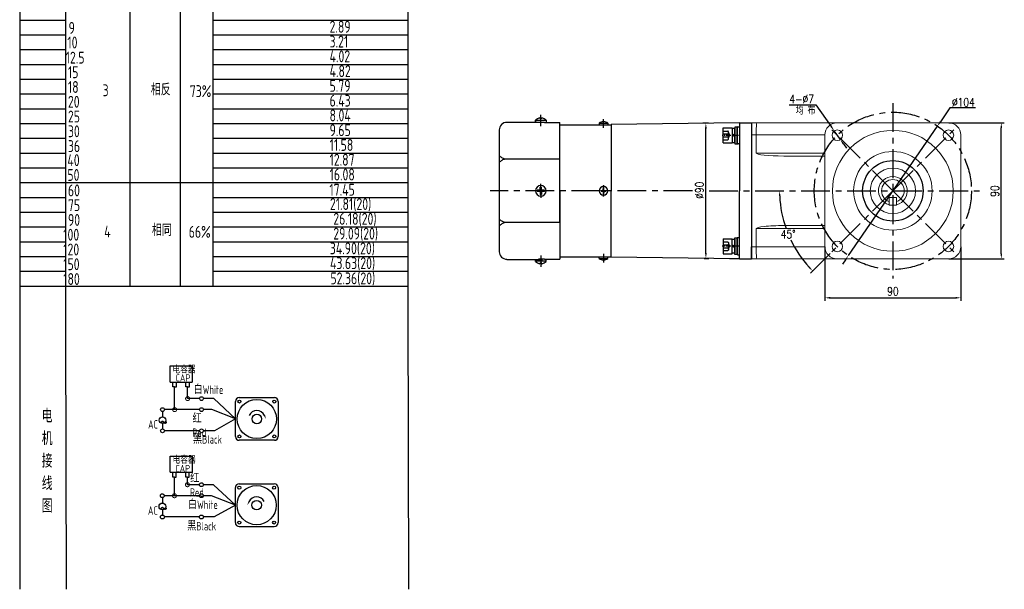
# Model space of a CAD drawing. Header units: inches. Extents: x 837 to 6223, y -2862 to 3098.
# Tile 99 of 139: x 4189 to 4841, y 161 to 538. Entities that reach past the tile are written whole.
import ezdxf

# ---------------------------------------------------------------- set-up
doc = ezdxf.new("R2010")
doc.units = ezdxf.units.IN
doc.header["$LTSCALE"] = 10
doc.header["$MEASUREMENT"] = 0
doc.linetypes.add('CENTER', pattern=[10.16, 6.35, -1.27, 1.27, -1.27])
doc.linetypes.add('HIDDEN', pattern=[1.905, 1.27, -0.635])
for name, color, linetype in [('1轮廓实线层', 7, 'Continuous'), ('2细线层', 4, 'Continuous'), ('3中心线层', 1, 'CENTER'), ('4虚线层', 6, 'HIDDEN'), ('6文字层', 3, 'Continuous'), ('7标注层', 4, 'Continuous')]:
    doc.layers.add(name, color=color, linetype=linetype)
doc.styles.add('PC_TEXTSTYLE', font='isocp.shx', dxfattribs={"width": 0.8, "bigfont": 'HZFS.SHX'})
doc.styles.add('TH_GBDIM', font='romans.shx', dxfattribs={"width": 0.8, "bigfont": 'gbcbig.shx'})
doc.dimstyles.new('TH_GBDIM', dxfattribs={"dimtxt": 3.5, "dimasz": 2.5, "dimexe": 2, "dimexo": 0, "dimgap": 1, "dimtad": 1, "dimdec": 4, "dimdsep": 46, "dimtxsty": 'TH_GBDIM', "dimcen": 0.09, "dimclrd": 4, "dimclre": 4, "dimclrt": 3, "dimadec": 0, "dimazin": 0, "dimtfac": 1, "dimtdec": 4, "dimtmove": 0, "dimatfit": 3, "dimfxl": 1, "dimtzin": 0, "dimarcsym": 0})
doc.dimstyles.new('角度标注', dxfattribs={"dimtxt": 3.5, "dimasz": 3, "dimexe": 2, "dimexo": 0, "dimgap": 1, "dimtad": 1, "dimtih": 1, "dimtoh": 1, "dimdsep": 46, "dimtxsty": 'PC_TEXTSTYLE', "dimsah": 1, "dimcen": 0.09, "dimclrd": 4, "dimclrt": 3, "dimadec": 0, "dimazin": 0, "dimtfac": 0.7, "dimtmove": 0, "dimatfit": 0, "dimfxl": 1, "dimtzin": 0, "dimarcsym": 0})

# ---------------------------------------------------------------- blocks, each defined once
blk = doc.blocks.new('_DotSmall')
at = {"color": 0, "linetype": 'ByBlock', "const_width": 0.5}
blk.add_lwpolyline([(-0.0625, 0, 1), (0.0625, 0, 1)], format="xyb", close=True, dxfattribs=at)
blk = doc.blocks.new('*D697')
at = {"layer": '7标注层', "color": 4, "lineweight": -2, "transparency": 16777216}
for p, q in [((4645.18, 469.16), (4641.41, 469.16)), ((4643.41, 383.26), (4643.41, 465.66)), ((4642.18, 379.76), (4645.41, 379.76))]:
    blk.add_line(p, q, dxfattribs=at)
at = {"layer": '7标注层', "color": 4, "transparency": 16777216}
for points in [[(4642.82, 465.66), (4643.99, 465.66), (4643.41, 469.16)], [(4642.82, 383.26), (4643.99, 383.26), (4643.41, 379.76)]]:
    blk.add_solid(points, dxfattribs=at)
at = {"layer": 'Defpoints', "color": 0, "transparency": 16777216}
for p in [(4643.41, 469.16), (4645.18, 469.16), (4642.18, 379.76)]:
    blk.add_point(p, dxfattribs=at)
at = {"layer": '7标注层', "color": 3, "transparency": 16777216, "insert": (4639.16, 424.84), "char_height": 5.5, "attachment_point": 5, "rotation": 90, "style": 'TH_GBDIM'}
blk.add_mtext('%%C90', dxfattribs=at)
blk = doc.blocks.new('*D790')
at = {"layer": '7标注层', "color": 4, "lineweight": -2, "transparency": 16777216}
for p, q in [((4804.18, 469.44), (4840.94, 469.44)), ((4838.94, 382.94), (4838.94, 465.94)), ((4804.18, 379.44), (4840.94, 379.44))]:
    blk.add_line(p, q, dxfattribs=at)
at = {"layer": '7标注层', "color": 4, "transparency": 16777216}
for points in [[(4838.36, 465.94), (4839.52, 465.94), (4838.94, 469.44)], [(4838.36, 382.94), (4839.52, 382.94), (4838.94, 379.44)]]:
    blk.add_solid(points, dxfattribs=at)
at = {"layer": 'Defpoints', "color": 0, "transparency": 16777216}
for p in [(4804.18, 469.44), (4838.94, 469.44), (4804.18, 379.44)]:
    blk.add_point(p, dxfattribs=at)
at = {"layer": '7标注层', "color": 3, "transparency": 16777216, "insert": (4834.69, 424.24), "char_height": 5.5, "attachment_point": 5, "rotation": 90, "style": 'TH_GBDIM'}
blk.add_mtext('90', dxfattribs=at)
blk = doc.blocks.new('*D791')
at = {"layer": '7标注层', "color": 4, "lineweight": -2, "transparency": 16777216}
for p, q in [((4722.18, 387.44), (4722.18, 351.68)), ((4812.18, 387.44), (4812.18, 351.68)), ((4725.68, 353.68), (4808.68, 353.68))]:
    blk.add_line(p, q, dxfattribs=at)
at = {"layer": '7标注层', "color": 4, "transparency": 16777216}
for points in [[(4725.68, 354.27), (4725.68, 353.1), (4722.18, 353.68)], [(4808.68, 354.27), (4808.68, 353.1), (4812.18, 353.68)]]:
    blk.add_solid(points, dxfattribs=at)
at = {"layer": 'Defpoints', "color": 0, "transparency": 16777216}
for p in [(4722.18, 387.44), (4812.18, 387.44), (4812.18, 353.68)]:
    blk.add_point(p, dxfattribs=at)
at = {"layer": '7标注层', "color": 3, "transparency": 16777216, "insert": (4767.18, 357.93), "char_height": 5.5, "attachment_point": 5, "style": 'TH_GBDIM'}
blk.add_mtext('90', dxfattribs=at)
blk = doc.blocks.new('*D793')
at = {"layer": '7标注层', "color": 4, "lineweight": -2, "transparency": 16777216}
for p, q in [((4698.54, 481.37), (4716.09, 481.37)), ((4716.09, 481.37), (4726.36, 466.92)), ((4732.44, 458.35), (4728.38, 464.06)), ((4734.46, 455.5), (4736.49, 452.65))]:
    blk.add_line(p, q, dxfattribs=at)
at = {"layer": '7标注层', "color": 4, "transparency": 16777216}
for points in [[(4726.83, 467.25), (4725.88, 466.58), (4728.38, 464.06)], [(4734.94, 455.84), (4733.99, 455.16), (4732.44, 458.35)]]:
    blk.add_solid(points, dxfattribs=at)
at = {"layer": 'Defpoints', "color": 0, "transparency": 16777216}
for p in [(4728.38, 464.06), (4732.44, 458.35)]:
    blk.add_point(p, dxfattribs=at)
at = {"layer": '7标注层', "color": 3, "transparency": 16777216, "insert": (4706.81, 485.12), "char_height": 5.5, "attachment_point": 5, "style": 'TH_GBDIM'}
blk.add_mtext('{4-∅7}', dxfattribs=at)
blk = doc.blocks.new('*D701')
at = {"layer": '7标注层', "color": 4, "lineweight": -2, "transparency": 16777216}
for p, q in [((4804.89, 479.26), (4798.63, 470.16)), ((4821.82, 479.26), (4804.89, 479.26)), ((4737.71, 381.6), (4796.65, 467.28)), ((4735.72, 378.71), (4733.74, 375.83))]:
    blk.add_line(p, q, dxfattribs=at)
at = {"layer": '7标注层', "color": 4, "transparency": 16777216}
for points in [[(4798.15, 470.49), (4799.12, 469.83), (4796.65, 467.28)], [(4735.24, 379.04), (4736.2, 378.38), (4737.71, 381.6)]]:
    blk.add_solid(points, dxfattribs=at)
at = {"layer": 'Defpoints', "color": 0, "transparency": 16777216}
for p in [(4796.65, 467.28), (4737.71, 381.6)]:
    blk.add_point(p, dxfattribs=at)
at = {"layer": '7标注层', "color": 3, "transparency": 16777216, "insert": (4813.85, 483.01), "char_height": 5.5, "attachment_point": 5, "style": 'TH_GBDIM'}
blk.add_mtext('{∅104}{}{}', dxfattribs=at)
blk = doc.blocks.new('*D703')
at = {"layer": '7标注层', "color": 0, "lineweight": -2, "transparency": 16777216}
blk.add_line((4725.62, 382.88), (4712.73, 369.99), dxfattribs=at)
at = {"layer": '7标注层', "color": 4, "lineweight": -2, "transparency": 16777216}
for start, end in [(182.67401, 199.43177), (205.63794, 222.32599)]:
    blk.add_arc((4767.18, 424.44), 75, start, end, dxfattribs=at)
at = {"layer": '7标注层', "color": 4, "transparency": 16777216}
for points in [[(4691.68, 420.93), (4692.84, 420.95), (4692.18, 424.44)], [(4712.15, 374.34), (4711.31, 373.53), (4714.15, 371.4)]]:
    blk.add_solid(points, dxfattribs=at)
at = {"layer": 'Defpoints', "color": 0, "transparency": 16777216}
for p in [(4617.81, 424.44), (4767.18, 424.44), (4825.18, 424.44), (4694.73, 405.03), (4725.62, 382.88)]:
    blk.add_point(p, dxfattribs=at)
at = {"layer": '7标注层', "color": 3, "transparency": 16777216, "insert": (4697.89, 395.74), "char_height": 5.5, "attachment_point": 5, "style": 'TH_GBDIM'}
blk.add_mtext('45°', dxfattribs=at)
blk = doc.blocks.new('GB／T70.1M6M10')
at = {"layer": '1轮廓实线层'}
for p, q in [((0, -5), (0, 5)), ((0, 5), (6, 5)), ((6, 5), (6, -5)), ((0, -5), (6, -5))]:
    blk.add_line(p, q, dxfattribs=at)
at = {"layer": '3中心线层', "ltscale": 0.05}
blk.add_line((10.11, 0), (-0.6, 0), dxfattribs=at)
at = {"layer": '4虚线层'}
for p, q in [((0, 2.86), (3, 2.86)), ((0, 0.95), (3, 0.95)), ((3.6, 1.91), (4.15, 0)), ((3.6, -1.91), (4.15, 0)), ((0, -0.95), (3, -0.95)), ((0, -2.86), (3, -2.86))]:
    blk.add_line(p, q, dxfattribs=at)
for centre in [(2.54, 1.91), (2.54, 0), (2.54, -1.91)]:
    blk.add_arc(centre, 1.06, 295.62979, 64.37021, dxfattribs=at)
blk = doc.blocks.new('GB848_6_1.6_R')
at = {"layer": '1轮廓实线层'}
for p, q in [((-3.2, 1.6), (-5.5, 1.6)), ((-5.5, 1.6), (-5.5, 0)), ((-5.5, 0), (-3.2, 0)), ((3.2, 1.6), (-3.2, 1.6)), ((-3.2, 0), (3.2, 0)), ((5.5, 1.6), (3.2, 1.6)), ((3.2, 0), (5.5, 0)), ((5.5, 0), (5.5, 1.6))]:
    blk.add_line(p, q, dxfattribs=at)
blk = doc.blocks.new('GB93_6_0.8_R')
at = {"layer": '1轮廓实线层'}
for p, q in [((4.65, 1.6), (-4.65, 1.6)), ((-4.65, 1.6), (-4.65, 0)), ((-4.65, 0), (4.65, 0)), ((0, 0), (-0.69, 1.6)), ((0.86, 0), (0.17, 1.6)), ((4.65, 0), (4.65, 1.6))]:
    blk.add_line(p, q, dxfattribs=at)

msp = doc.modelspace()

# ---------------------------------------------------------------- linework, layer by layer
for p, q in [((4530.67945, 469.99969), (4530.67945, 471.13229)), ((4530.67945, 471.13228), (4530.67945, 469.69694)), ((4537.67945, 471.03788), (4530.67945, 471.03788)), ((4533.57945, 472.72514), (4533.57945, 472.29694)), ((4534.77945, 472.29694), (4533.57945, 472.29694)), ((4534.77945, 472.72514), (4534.77945, 472.29694)), ((4537.67945, 471.13228), (4537.67945, 469.69694)), ((4575.47945, 470.25247), (4575.47945, 470.09083)), ((4575.47945, 470.09083), (4575.87945, 470.09083)), ((4575.87945, 470.25247), (4575.87945, 470.09083)), ((4665.67945, 469.43856), (4580.67945, 468.23856)), ((4665.67945, 469.43856), (4673.67945, 469.43856)), ((4665.67945, 469.43856), (4665.67945, 469.43557)), ((4665.67945, 469.43856), (4665.67945, 424.43856)), ((4665.67945, 469.43856), (4665.67945, 424.43856)), ((4665.67945, 469.43856), (4665.67945, 424.43856)), ((4673.67945, 469.43856), (4673.67945, 461.43856)), ((4673.67945, 469.43856), (4673.67945, 461.43856)), ((4546.67945, 468.18856), (4554.59142, 468.18856)), ((4546.67945, 468.18856), (4580.67945, 468.18856)), ((4572.87945, 469.18856), (4572.87945, 468.18856)), ((4572.87945, 469.18856), (4578.47945, 469.18856)), ((4578.47945, 469.18856), (4578.47945, 468.18856)), ((4580.67945, 468.23856), (4580.67945, 468.18856)), ((4580.67945, 468.18856), (4580.67945, 424.43856)), ((4664.07945, 466.28872), (4664.07945, 455.88872)), ((4574.10162, 424.63856), (4575.47945, 424.63856)), ((4574.10162, 424.43856), (4574.10162, 424.63856)), ((4574.10162, 424.43856), (4574.10162, 424.23856)), ((4574.10162, 424.23856), (4575.47945, 424.23856)), ((4575.47945, 424.63856), (4575.47945, 425.83856)), ((4575.47945, 425.83856), (4575.87945, 425.83856)), ((4575.47945, 424.23856), (4575.47945, 423.03856)), ((4575.87945, 424.63856), (4575.87945, 425.83856)), ((4575.87945, 424.63856), (4577.25728, 424.63856)), ((4575.87945, 424.23856), (4577.25728, 424.23856)), ((4575.87945, 424.23856), (4575.87945, 423.03856)), ((4577.25728, 424.43856), (4577.25728, 424.63856)), ((4577.25728, 424.43856), (4577.25728, 424.23856)), ((4580.67945, 380.68856), (4580.67945, 424.43856)), ((4665.67945, 379.43856), (4665.67945, 424.43856)), ((4665.67945, 379.43856), (4665.67945, 424.43856)), ((4665.67945, 379.43856), (4665.67945, 424.43856)), ((4575.47945, 423.03856), (4575.87945, 423.03856)), ((4664.07945, 382.59438), (4664.07945, 392.99438)), ((4673.67945, 379.43856), (4673.67945, 387.43856)), ((4673.67945, 379.43856), (4673.67945, 387.43856)), ((4530.67945, 377.74484), (4530.67945, 379.18018)), ((4530.67945, 378.87743), (4530.67945, 377.74483)), ((4537.67945, 377.74484), (4537.67945, 379.18018)), ((4546.67945, 380.68856), (4554.59142, 380.68856)), ((4546.67945, 380.68856), (4572.87945, 380.68856)), ((4569.5688, 380.68856), (4580.67945, 380.68856)), ((4572.87945, 379.68856), (4572.87945, 380.68856)), ((4572.87945, 379.68856), (4578.47945, 379.68856)), ((4575.47945, 378.62465), (4575.47945, 378.78629)), ((4575.47945, 378.78629), (4575.87945, 378.78629)), ((4575.87945, 378.62465), (4575.87945, 378.78629)), ((4578.47945, 379.68856), (4578.47945, 380.68856)), ((4580.67945, 380.63856), (4580.67945, 380.68856)), ((4665.67945, 379.43856), (4580.67945, 380.63856)), ((4665.67945, 379.43856), (4659.1212, 379.53115)), ((4665.67945, 379.43856), (4665.67945, 379.44155)), ((4665.67945, 379.43856), (4673.67945, 379.43856)), ((4537.67945, 377.83924), (4530.67945, 377.83924)), ((4534.77945, 376.58018), (4533.57945, 376.58018)), ((4533.57945, 376.15198), (4533.57945, 376.58018)), ((4534.77945, 376.15198), (4534.77945, 376.58018))]:
    msp.add_line(p, q)
at = {"color": 7, "linetype": 'Continuous', "lineweight": 15}
for p, q in [((4673.67945, 469.43856), (4677.1177, 469.43856)), ((4677.1177, 469.43856), (4730.17945, 469.43856)), ((4804.17945, 469.43856), (4730.17945, 469.43856)), ((4676.67945, 461.43856), (4673.67945, 461.43856)), ((4722.17945, 461.43856), (4676.67945, 461.43856)), ((4676.67945, 449.43856), (4676.67945, 461.43856)), ((4722.17945, 461.43856), (4722.17945, 387.43856)), ((4812.17946, 387.43856), (4812.17946, 461.43856)), ((4676.67945, 449.43856), (4722.17945, 449.43856)), ((4722.17945, 447.43856), (4694.98901, 447.43856)), ((4769.67946, 419.93856), (4764.67945, 419.93856)), ((4764.67945, 414.93856), (4764.67945, 419.93856)), ((4769.67946, 419.93856), (4769.67946, 414.93856)), ((4769.67946, 414.93856), (4764.67945, 414.93856)), ((4722.17945, 399.43856), (4676.67945, 399.43856)), ((4676.67945, 399.43856), (4676.67945, 387.43856)), ((4694.98901, 401.43856), (4722.17945, 401.43856)), ((4673.67945, 387.43856), (4676.67945, 387.43856)), ((4676.67945, 387.43856), (4722.17945, 387.43856)), ((4677.1177, 379.43856), (4673.67945, 379.43856)), ((4730.17945, 379.43856), (4677.1177, 379.43856)), ((4730.17945, 379.43856), (4804.17945, 379.43856))]:
    msp.add_line(p, q, dxfattribs=at)
for centre, radius in [((4730.4099, 461.20811), 3.5), ((4767.17945, 424.43856), 40), ((4803.94901, 461.20811), 3.5), ((4767.17945, 424.43856), 26), ((4767.17945, 424.43856), 15), ((4730.4099, 387.66901), 3.5), ((4803.94901, 387.66901), 3.5)]:
    msp.add_circle(centre, radius, dxfattribs=at)
for centre, radius, start, end in [((4535.13934, 466.4488), 6.46728, 103.95724298, 133.59914619), ((4533.21956, 466.4488), 6.46728, 46.40085381, 76.04275702), ((4575.67945, 466.05481), 4.20243, 92.72782475, 131.78071794), ((4575.67945, 466.05481), 4.20243, 48.21928206, 87.27217525), ((4664.47945, 466.28872), 0.4, 90, 180), ((4665.27945, 467.08872), 0.4, 270, 0), ((4664.47945, 455.88872), 0.4, 180, 270), ((4665.27945, 455.08872), 0.4, 0, 90), ((4575.67945, 424.43856), 2.8, 0, 180), ((4575.67945, 424.43856), 2.8, 180, 0), ((4664.47945, 392.99438), 0.4, 90, 180), ((4665.27945, 393.79438), 0.4, 270, 0), ((4575.67945, 382.82231), 4.20243, 228.21928206, 267.27217525), ((4575.67945, 382.82231), 4.20243, 272.72782475, 311.78071794), ((4664.47945, 382.59438), 0.4, 180, 270), ((4665.27945, 381.79438), 0.4, 0, 90), ((4535.13934, 382.42833), 6.46728, 226.40085381, 256.04275702), ((4533.21956, 382.42833), 6.46728, 283.95724298, 313.59914619)]:
    msp.add_arc(centre, radius, start, end)
for centre, radius, start, end in [((4730.17945, 461.43856), 8, 90, 180), ((4804.17945, 461.43856), 8, 0, 90), ((4767.17945, 424.43856), 9.5, 285.25753483, 254.74247148), ((4767.17945, 424.43856), 7.5, 289.47122063, 250.52877937), ((4767.17945, 424.43856), 9.5, 269.98842936, 270.01157064), ((4730.17945, 387.43856), 8, 180, 270), ((4804.17945, 387.43856), 8, 270, 0)]:
    msp.add_arc(centre, radius, start, end, dxfattribs=at)
for centre, major_axis, ratio, start_param, end_param in [((4677.1177, 461.43856), (0, 8), 0.054780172, 0, 1.570796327), ((4694.98901, 449.43856), (18.30956, 0), 0.109232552, 3.141592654, 4.71238898), ((4694.98901, 399.43856), (-18.30956, 0), 0.109232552, 4.71238898, 6.283185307), ((4677.1177, 387.43856), (0, 8), 0.054780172, 1.570796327, 3.141592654)]:
    msp.add_ellipse(centre, major_axis=major_axis, ratio=ratio, start_param=start_param, end_param=end_param, dxfattribs=at)
for points in [[(4664.47945, 466.68872), (4665.27945, 466.68872)], [(4665.27945, 455.48872), (4664.47945, 455.48872)], [(4665.27945, 393.39438), (4664.47945, 393.39438)], [(4664.47945, 382.19438), (4665.27945, 382.19438)]]:
    msp.add_open_spline(points, degree=1)
for points, knots in [([(4764.67945, 417.90021), (4764.67945, 417.83709), (4764.67945, 417.71077), (4764.67945, 417.54424), (4764.67945, 417.42504), (4764.67945, 417.37306), (4764.67945, 417.36883), (4764.67945, 417.36749)], [0, 0, 0, 0, 0.233369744, 0.467050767, 0.691530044, 0.902046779, 1, 1, 1, 1]), ([(4769.67946, 417.36749), (4769.67946, 417.37288), (4769.67946, 417.38366), (4769.67946, 417.46714), (4769.67946, 417.59129), (4769.67946, 417.74243), (4769.67946, 417.85026), (4769.67946, 417.90021)], [0, 0, 0, 0, 0.198786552, 0.397408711, 0.600670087, 0.815045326, 1, 1, 1, 1])]:
    msp.add_open_spline(points, degree=3, knots=knots, dxfattribs=at)
at = {"layer": '1轮廓实线层'}
for p, q in [((4446.17335, 796.21077), (4446.17335, 349.28546)), ((4189.22651, 625.69859), (4189.22651, 321.2243)), ((4189.22651, 619.72821), (4189.22651, 304.59293)), ((4511.67945, 469.75694), (4535.16651, 469.75694)), ((4536.66651, 469.69694), (4532.66651, 469.69694)), ((4536.66651, 469.69694), (4546.67945, 469.69694)), ((4546.67945, 424.43856), (4546.67945, 469.69694)), ((4506.67945, 464.68018), (4506.67945, 384.18018)), ((4546.67945, 445.43945), (4510.40324, 445.43945)), ((4533.67945, 424.93856), (4531.67945, 424.93856)), ((4531.67945, 424.43856), (4531.67945, 424.93856)), ((4531.67945, 424.43856), (4531.67945, 423.93856)), ((4533.67945, 423.93856), (4531.67945, 423.93856)), ((4533.67945, 424.93856), (4533.67945, 426.93856)), ((4533.67945, 426.93856), (4534.67945, 426.93856)), ((4533.67945, 423.93856), (4533.67945, 421.93856)), ((4534.67945, 424.93856), (4534.67945, 426.93856)), ((4536.67945, 424.93856), (4534.67945, 424.93856)), ((4536.67945, 423.93856), (4534.67945, 423.93856)), ((4534.67945, 423.93856), (4534.67945, 421.93856)), ((4536.67945, 424.43856), (4536.67945, 424.93856)), ((4536.67945, 424.43856), (4536.67945, 423.93856)), ((4546.67945, 424.43856), (4546.67945, 379.18018)), ((4546.67945, 403.43767), (4546.67945, 424.43856)), ((4533.67945, 421.93856), (4534.67945, 421.93856)), ((4546.67945, 403.43767), (4510.40324, 403.43767)), ((4511.67945, 379.12018), (4535.16651, 379.12018)), ((4536.66651, 379.18018), (4532.66651, 379.18018)), ((4536.66651, 379.18018), (4546.67945, 379.18018)), ((4189.22651, 364.40489), (4189.22651, 160.87336)), ((4189.22651, 349.28546), (4189.22651, 160.87336)), ((4446.17335, 349.28546), (4446.48544, 160.87337))]:
    msp.add_line(p, q, dxfattribs=at)
at = {"layer": '1轮廓实线层', "color": 0}
for p, q in [((4673.67945, 469.43856), (4673.67945, 379.43856)), ((4673.67945, 469.43856), (4673.67945, 379.43856)), ((4673.67945, 467.43856), (4673.67945, 466.53856)), ((4673.67945, 467.43856), (4673.67945, 466.53856))]:
    msp.add_line(p, q, dxfattribs=at)
at = {"layer": '1轮廓实线层'}
msp.add_circle((4767.17945, 424.43856), 20, dxfattribs=at)
for centre, radius, start, end in [((4511.67945, 464.69694), 5, 90, 180), ((4534.17945, 424.43856), 3.5, 0, 180), ((4534.17945, 424.43856), 3.5, 180, 0), ((4511.67945, 384.18018), 5, 180, 270)]:
    msp.add_arc(centre, radius, start, end, dxfattribs=at)
for points in [[(4510.40324, 445.43945), (4508.3709, 446.3073), (4506.67945, 447.72511)], [(4510.40324, 445.43945), (4508.3709, 444.57161), (4506.67945, 443.15379)], [(4510.40324, 403.43767), (4508.3709, 404.30552), (4506.67945, 405.72333)], [(4510.40324, 403.43767), (4508.3709, 402.56982), (4506.67945, 401.15201)]]:
    msp.add_spline(points, degree=3, dxfattribs=at)
at = {"layer": '2细线层'}
for p, q in [((4219.75279, 332.17535), (4219.75279, 592.00925)), ((4262.41016, 361.48686), (4262.41016, 592.00925)), ((4295.58274, 361.48686), (4295.58274, 592.00925)), ((4317.24985, 361.48686), (4317.24985, 592.00925)), ((4189.22651, 537.35597), (4219.75279, 537.35597)), ((4317.24985, 537.35597), (4446.17335, 537.35597)), ((4189.22651, 527.58546), (4219.75279, 527.58546)), ((4317.24985, 527.58546), (4446.17335, 527.58546)), ((4189.22651, 517.81495), (4219.75279, 517.81495)), ((4317.24985, 517.81495), (4446.17335, 517.81495)), ((4189.22651, 508.04445), (4219.75279, 508.04445)), ((4317.24985, 508.04445), (4446.17335, 508.04445)), ((4189.22651, 498.27394), (4219.75279, 498.27394)), ((4317.24985, 498.27394), (4446.17335, 498.27394)), ((4189.22651, 488.50344), (4219.75279, 488.50344)), ((4317.24985, 488.50344), (4446.17335, 488.50344)), ((4189.22651, 478.73293), (4219.75279, 478.73293)), ((4317.24985, 478.73293), (4446.17335, 478.73293)), ((4189.22651, 468.96243), (4219.75279, 468.96243)), ((4317.24985, 468.96243), (4446.17335, 468.96243)), ((4189.22651, 459.19192), (4219.75279, 459.19192)), ((4317.24985, 459.19192), (4446.17335, 459.19192)), ((4189.22651, 449.42142), (4219.75279, 449.42142)), ((4317.24985, 449.42142), (4446.17335, 449.42142)), ((4189.22651, 439.65091), (4219.75279, 439.65091)), ((4317.24985, 439.65091), (4446.17335, 439.65091)), ((4189.22651, 429.8804), (4317.24985, 429.8804)), ((4317.24985, 429.8804), (4446.17335, 429.8804)), ((4189.22651, 420.1099), (4219.75279, 420.1099)), ((4317.24985, 420.1099), (4446.17335, 420.1099)), ((4189.22651, 410.33939), (4219.75279, 410.33939)), ((4317.24985, 410.33939), (4446.17335, 410.33939)), ((4189.22651, 400.56889), (4219.75279, 400.56889)), ((4317.24985, 400.56889), (4446.17335, 400.56889)), ((4189.22651, 390.79838), (4219.75279, 390.79838)), ((4317.24985, 390.79838), (4446.17335, 390.79838)), ((4189.22651, 381.02788), (4219.75279, 381.02788)), ((4317.24985, 381.02788), (4446.17335, 381.02788)), ((4189.22651, 371.25737), (4219.75279, 371.25737)), ((4317.24985, 371.25737), (4446.17335, 371.25737)), ((4189.22651, 361.48686), (4317.24985, 361.48686)), ((4317.24985, 361.48686), (4446.17335, 361.48686)), ((4220.20371, 160.87337), (4219.75279, 332.17535)), ((4288.86621, 297.97172), (4288.86621, 308.65062)), ((4288.86621, 308.65062), (4303.39855, 308.65062)), ((4303.39855, 308.65062), (4303.39855, 297.97172)), ((4288.86621, 297.97172), (4303.34023, 297.97172)), ((4290.56986, 294.77561), (4290.56986, 297.97172)), ((4291.77741, 294.77561), (4290.56986, 294.77561)), ((4291.7435, 294.77561), (4292.95105, 294.77561)), ((4291.77741, 279.71911), (4291.77741, 294.77561)), ((4292.91713, 294.77561), (4292.91713, 297.97172)), ((4299.17571, 294.78318), (4299.17571, 297.9793)), ((4300.38326, 294.78318), (4299.17571, 294.78318)), ((4300.34934, 294.78318), (4301.55689, 294.78318)), ((4300.38326, 287.01808), (4300.38326, 294.8144)), ((4301.52298, 294.78318), (4301.52298, 297.9793)), ((4308.32981, 287.01808), (4300.38326, 287.01808)), ((4317.66048, 287.01808), (4310.84487, 287.01808)), ((4332.08948, 273.51941), (4317.66048, 287.01808)), ((4308.33565, 279.71911), (4291.77741, 279.71911)), ((4332.08948, 273.51941), (4318.09745, 265.65942)), ((4308.32981, 265.65942), (4285.06134, 265.65942)), ((4318.09745, 265.65942), (4310.84487, 265.65942)), ((4288.78229, 238.28197), (4288.78229, 248.96088)), ((4288.78229, 248.96088), (4303.31463, 248.96088)), ((4303.31463, 248.96088), (4303.31463, 238.28197)), ((4288.78229, 238.28197), (4303.25631, 238.28197)), ((4290.48594, 235.08586), (4290.48594, 238.28197)), ((4291.69349, 235.08586), (4290.48594, 235.08586)), ((4291.65958, 222.75539), (4291.65958, 235.08586)), ((4291.65958, 235.08586), (4292.86713, 235.08586)), ((4292.83321, 235.08586), (4292.83321, 238.28197)), ((4299.09179, 235.09343), (4299.09179, 238.28955)), ((4300.29934, 235.09343), (4299.09179, 235.09343)), ((4300.26542, 235.09343), (4301.47297, 235.09343)), ((4300.26542, 230.05436), (4300.26542, 235.08699)), ((4301.43906, 235.09343), (4301.43906, 238.28955)), ((4308.21198, 230.05436), (4300.26542, 230.05436)), ((4317.54265, 230.05436), (4310.72704, 230.05436)), ((4331.97164, 216.55569), (4317.54265, 230.05436)), ((4308.21782, 222.75539), (4291.65958, 222.75539)), ((4331.97164, 216.55569), (4317.97962, 208.6957)), ((4308.21198, 208.6957), (4284.9435, 208.6957)), ((4317.97962, 208.6957), (4310.72704, 208.6957)), ((4334.48098, 202.44067), (4357.69233, 202.44067))]:
    msp.add_line(p, q, dxfattribs=at)
at = {"layer": '2细线层', "color": 4}
for p, q in [((4334.59881, 287.63442), (4357.81017, 287.63442)), ((4332.08948, 261.91373), (4332.08948, 285.12508)), ((4360.3195, 285.12508), (4360.3195, 261.91373)), ((4357.81017, 259.40439), (4334.59881, 259.40439)), ((4335.62665, 259.40439), (4334.59881, 259.40439)), ((4331.97164, 204.95001), (4331.97164, 228.16136)), ((4334.48098, 230.6707), (4357.69233, 230.6707)), ((4360.20167, 228.16136), (4360.20167, 204.95001))]:
    msp.add_line(p, q, dxfattribs=at)
at = {"layer": '2细线层'}
for points in [[(4351.23836, 275.86674, 0, 0, 0), (4351.23836, 275.86674, 0.941, 0, 0), (4352.36491, 273.45084, 0, 0, 0)], [(4341.05278, 218.90302, 0, 0, 0), (4341.05278, 218.90302, 0.941, 0, 0), (4339.92623, 216.48712, 0, 0, 0)]]:
    msp.add_lwpolyline(points, format="xyseb", dxfattribs=at)
for centre in [(4309.58734, 287.01808), (4283.74891, 279.71911), (4309.59319, 279.71911), (4283.76965, 265.65942), (4309.58734, 265.65942), (4309.46951, 230.05436), (4283.63108, 222.75539), (4309.47535, 222.75539), (4283.65182, 208.6957), (4309.46951, 208.6957)]:
    msp.add_circle(centre, 1.25753, dxfattribs=at)
at = {"layer": '2细线层', "color": 4}
for centre, radius in [((4346.20449, 273.51941), 12.99077), ((4334.6711, 285.0528), 1.01942), ((4357.73788, 285.0528), 1.01942), ((4346.20449, 273.51941), 3.13667), ((4334.6711, 261.98601), 1.01942), ((4357.73788, 261.98601), 1.01942), ((4346.08666, 216.55569), 12.99077), ((4334.55326, 228.08908), 1.01942), ((4357.62005, 228.08908), 1.01942), ((4346.08666, 216.55569), 3.13667), ((4334.55326, 205.02229), 1.01942), ((4357.62005, 205.02229), 1.01942)]:
    msp.add_circle(centre, radius, dxfattribs=at)
for centre, start, end in [((4334.59881, 285.12508), 90, 180), ((4357.81017, 285.12508), 0, 90), ((4334.59881, 261.91373), 180, 270), ((4357.81017, 261.91373), 270, 0), ((4334.48098, 228.16136), 90, 180), ((4357.69233, 228.16136), 0, 90), ((4334.48098, 204.95001), 180, 270), ((4357.69233, 204.95001), 270, 0)]:
    msp.add_arc(centre, 2.50934, start, end, dxfattribs=at)
at = {"layer": '2细线层'}
for centre in [(4346.20449, 273.51941), (4346.08666, 216.55569)]:
    msp.add_arc(centre, 5.55426, 25, 156.22351377, dxfattribs=at)
at = {"layer": '3中心线层', "ltscale": 0.3}
for p, q in [((4767.17945, 482.43856), (4767.17945, 366.43856)), ((4767.17945, 424.43856), (4725.62441, 465.9936)), ((4767.17945, 424.43856), (4808.7345, 465.9936)), ((4634.46091, 424.43856), (4500.68811, 424.43856)), ((4645.50982, 424.43856), (4825.17945, 424.43856)), ((4767.17945, 424.43856), (4725.62441, 382.88352)), ((4767.17945, 424.43856), (4808.7345, 382.88352))]:
    msp.add_line(p, q, dxfattribs=at)
at = {"layer": '3中心线层'}
for p, q in [((4534.17945, 467.20548), (4534.17945, 474.61101)), ((4575.67945, 466.12379), (4575.67945, 471.89727)), ((4534.17945, 423.38566), (4534.17945, 429.16687)), ((4534.17945, 425.49146), (4534.17945, 419.71025)), ((4575.67945, 428.24747), (4575.67945, 423.78418)), ((4575.67945, 423.48736), (4575.67945, 428.01284)), ((4575.67945, 425.38976), (4575.67945, 420.86428)), ((4575.67945, 420.62965), (4575.67945, 425.09294)), ((4534.17945, 381.67165), (4534.17945, 374.26611)), ((4575.67945, 382.75333), (4575.67945, 376.97986))]:
    msp.add_line(p, q, dxfattribs=at)
at = {"layer": '3中心线层', "ltscale": 0.3}
msp.add_circle((4767.17945, 424.43856), 52, dxfattribs=at)
at = {"layer": '7标注层'}
for p, q in [((4283.76238, 278.46165), (4283.76462, 274.90159)), ((4291.77741, 279.71911), (4285.00644, 279.71911)), ((4316.36925, 279.71911), (4310.85072, 279.71911)), ((4332.08948, 273.51941), (4316.36925, 279.71911)), ((4283.76741, 270.47701), (4283.76965, 266.91695)), ((4291.65958, 222.75539), (4284.88861, 222.75539)), ((4316.25141, 222.75539), (4310.73288, 222.75539)), ((4331.97164, 216.55569), (4316.25141, 222.75539)), ((4283.64455, 221.49793), (4283.64679, 217.93787)), ((4283.64958, 213.51329), (4283.65182, 209.95323))]:
    msp.add_line(p, q, dxfattribs=at)
for centre in [(4283.76602, 272.6893), (4283.64818, 215.72558)]:
    msp.add_circle(centre, 2.21229, dxfattribs=at)

# ---------------------------------------------------------------- block references
at = {"layer": '1轮廓实线层'}
msp.add_blockref('GB／T70.1M6M10', (4654.87945, 461.08872), dxfattribs=at)
for name, rotation in [('GB93_6_0.8_R', 89.99999999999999), ('GB848_6_1.6_R', 270)]:
    msp.add_blockref(name, (4662.47945, 461.08872), dxfattribs=dict(at, rotation=rotation))
at = {"layer": '1轮廓实线层', "xscale": -1}
for name, p, rotation in [('GB／T70.1M6M10', (4654.87945, 387.78839), 179.9999986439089), ('GB93_6_0.8_R', (4662.47945, 387.78839), 89.99999864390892), ('GB848_6_1.6_R', (4662.47945, 387.78839), 269.9999986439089)]:
    msp.add_blockref(name, p, dxfattribs=dict(at, rotation=rotation))
at = {"layer": '2细线层'}
for p, xscale, yscale, zscale, rotation in [((4300.38326, 287.01808), 5.299573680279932, 5.299573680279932, 5.299573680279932, 0.05529606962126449), ((4291.77741, 279.71911), 5.299573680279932, 5.299573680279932, 5.299573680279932, 0.05529606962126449), ((4300.26542, 230.05436), 5.299573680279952, 5.299573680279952, 5.299573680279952, 0.05529606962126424), ((4291.65958, 222.75539), 5.299573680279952, 5.299573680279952, 5.299573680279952, 0.05529606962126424)]:
    msp.add_blockref('_DotSmall', p, dxfattribs=dict(at, xscale=xscale, yscale=yscale, zscale=zscale, rotation=rotation))

# ---------------------------------------------------------------- texts
at = {"layer": '6文字层', "style": 'PC_TEXTSTYLE'}
for s, insert, char_height, width, attachment_point in [('{\\C3;                  9}', (4156.90852, 536.12167), 7.8539044, 91.6376662, 1), ('{\\C3;                2.89}', (4336.85886, 536.85866), 7.8539044, 91.6376662, 1), ('{\\C3;                   10}', (4152.54132, 526.46941), 7.8539044, 91.6376662, 1), ('{\\C3;                3.21}', (4336.85886, 527.08815), 7.8539044, 91.6376662, 1), ('{\\C3;                   12.5}', (4151.44849, 516.45893), 7.8539044, 91.6376662, 1), ('{\\C3;                4.02}', (4336.85886, 517.31765), 7.8539044, 91.6376662, 1), ('{\\C3;                   15}', (4152.9105, 506.81016), 7.8539044, 91.6376662, 1), ('{\\C3;                4.82}', (4336.85886, 507.54714), 7.8539044, 91.6376662, 1), ('{\\C3;                   18}', (4152.9105, 497.03965), 7.8539044, 91.6376662, 1), ('{\\C3;     相反}', (4258.04477, 495.4084), 7.8539044, 91.6376662, 1), ('{\\C3;                5.79}', (4336.85886, 497.77664), 7.8539044, 91.6376662, 1), ('{\\C3;     3}', (4226.14812, 494.85129), 7.8539044, 91.6376662, 1), ('{\\C3;  73%}', (4294.65013, 494.31312), 7.8539044, 91.6376662, 1), ('{\\C3;                   20}', (4152.9105, 487.26915), 7.8539044, 91.6376662, 1), ('{\\C3;                6.43}', (4336.85886, 488.00613), 7.8539044, 91.6376662, 1), ('{\\C3;                   25}', (4152.9105, 477.49864), 7.8539044, 91.6376662, 1), ('{\\C3;                8.04}', (4336.85886, 478.23562), 7.8539044, 91.6376662, 1), ('{\\C3;均 布}', (4702.75585, 479.96069), 5, 38.9678296, 1), ('{\\C3;                   30}', (4152.9105, 467.72813), 7.8539044, 91.6376662, 1), ('{\\C3;                9.65}', (4336.85886, 468.46512), 7.8539044, 91.6376662, 1), ('{\\C3;                   36}', (4152.9105, 457.95763), 7.8539044, 91.6376662, 1), ('{\\C3;                11.58}', (4336.85886, 458.69461), 7.8539044, 91.6376662, 1), ('{\\C3;                   40}', (4152.5511, 448.62256), 7.8539044, 91.6376662, 1), ('{\\C3;                12.87}', (4336.85886, 448.92411), 7.8539044, 91.6376662, 1), ('{\\C3;                   50}', (4152.5511, 438.85205), 7.8539044, 91.6376662, 1), ('{\\C3;                16.08}', (4336.85886, 439.1536), 7.8539044, 91.6376662, 1), ('{\\C3;                   60}', (4152.9105, 428.64611), 7.8539044, 91.6376662, 1), ('{\\C3;                17.45}', (4336.76951, 429.0824), 7.8539044, 91.6376662, 1), ('{\\C3;                   75}', (4152.9105, 418.87561), 7.8539044, 91.6376662, 1), ('{\\C3;                 21.81(20)}', (4333.51024, 419.61259), 7.8539044, 91.6376662, 1), ('{\\C3;                  26.18(20)}', (4332.14645, 409.84209), 7.8539044, 91.6376662, 1), ('{\\C3;                   90}', (4152.9105, 409.1051), 7.8539044, 91.6376662, 1), ('{\\C3;                  100}', (4153.39534, 399.3346), 7.8539044, 91.6376662, 1), ('{\\C3;     4}', (4227.18196, 401.40716), 7.8539044, 91.6376662, 1), ('{\\C3;     相同}', (4258.75647, 402.45776), 7.8539044, 91.6376662, 1), ('{\\C3;   66%}', (4290.36027, 401.23916), 7.8539044, 91.6376662, 1), ('{\\C3;                  29.09(20)}', (4332.14645, 400.07158), 7.8539044, 91.6376662, 1), ('{\\C3;                34.90(20)}', (4337.02635, 390.30107), 7.8539044, 91.6376662, 1), ('{\\C3;                  120}', (4153.39534, 389.56409), 7.8539044, 91.6376662, 1), ('{\\C3;                  150}', (4153.39534, 379.79358), 7.8539044, 91.6376662, 1), ('{\\C3;                43.63(20)}', (4337.16991, 380.53057), 7.8539044, 91.6376662, 1), ('{\\C3;                  180}', (4153.39534, 370.02308), 7.8539044, 91.6376662, 1), ('{\\C3;                52.36(20)}', (4337.4571, 370.47307), 7.8539044, 91.6376662, 1), ('\\pi0.61362;电容器', (4289.75059, 308.42969), 4.7060261, 25.3033154, 1), ('\\pi3.1962;CAP', (4289.22349, 303.03038), 4.7060261, 14.4740203, 1), ('白White', (4304.33306, 295.68391), 5.590759, 19.2640921, 1), ('{\\C3;     电\\P     机\\P     接\\P     线\\P     图}', (4197.19909, 280.01436), 8.9248914, 175.8223704, 2), ('\\pi0.16814;红Red', (4303.4741, 276.57294), 5.590759, 14.2985603, 1), ('\\pi0.11496;~', (4281.76789, 276.70538), 11.3057572, 3.8477626, 1), ('\\pi2.1218;AC', (4272.10741, 272.72994), 5.590759, 10.0579945, 1), ('黑Black', (4303.93321, 262.82328), 5.590759, 20.0394661, 1), ('\\pi0.61362;电容器', (4289.80657, 248.71473), 4.7060261, 21.7768116, 1), ('\\pi3.1962;CAP', (4289.06193, 243.13241), 4.7060261, 14.4740203, 1), ('\\pi0.16814;红Red', (4301.89059, 237.07424), 5.590759, 14.2985603, 1), ('\\pi0.11496;~', (4281.65005, 219.74166), 11.3057572, 3.8477626, 1), ('\\pi2.1218;AC', (4271.98958, 215.76622), 5.590759, 10.0579945, 1), ('白White', (4300.59662, 219.61703), 5.590759, 21.6531437, 1), ('黑Black', (4300.11569, 205.43222), 5.590759, 20.9993997, 1)]:
    msp.add_mtext(s, dxfattribs=dict(at, insert=insert, char_height=char_height, width=width, attachment_point=attachment_point))

# ---------------------------------------------------------------- dimensions: what is measured, and where the dimension line sits
at = {"layer": '7标注层'}
for p1, p2, text, picture, middle in [((4732.43647, 458.35451), (4728.38333, 464.06171), '{4-<>}', '*D793', (4706.81474, 481.37053)), ((4737.70798, 381.59661), (4796.65093, 467.2805), '{<>}{}{}', '*D701', (4813.85364, 479.25996))]:
    dim = msp.add_diameter_dim_2p(p1=p1, p2=p2, text=text, dimstyle='TH_GBDIM', override={"dimtxt": 5.5, "dimasz": 3.5, "dimtoh": 1, "dimdec": 0}, dxfattribs=at)
    dim.commit()
    dim.dimension.update_dxf_attribs({"geometry": picture, "text_midpoint": middle, "dimtype": 163})
dim = msp.add_linear_dim(base=(4838.94077, 469.43856), p1=(4804.17945, 379.43856), p2=(4804.17945, 469.43856), angle=90, dimstyle='TH_GBDIM', override={"dimtxt": 5.5, "dimasz": 3.5, "dimgap": 1.5, "dimdec": 1, "dimadec": 1}, dxfattribs=at)
dim.commit()
dim.dimension.update_dxf_attribs({"geometry": '*D790', "text_midpoint": (4838.94077, 424.23867), "dimtype": 160})
dim = msp.add_linear_dim(base=(4643.40567, 469.15623), p1=(4642.17752, 379.76226), p2=(4645.18095, 469.15623), angle=90, text='%%C90', dimstyle='TH_GBDIM', override={"dimtxt": 5.5, "dimasz": 3.5, "dimgap": 1.5, "dimdec": 1, "dimadec": 1}, dxfattribs=at)
dim.commit()
dim.dimension.update_dxf_attribs({"geometry": '*D697', "text_midpoint": (4643.40567, 424.84026), "dimtype": 160})
dim = msp.add_angular_dim_2l(base=(4694.73407, 405.02688), line1=((4617.81264, 424.43856), (4825.17945, 424.43856)), line2=((4767.17945, 424.43856), (4725.62441, 382.88352)), dimstyle='角度标注', override={"dimtxt": 5.5, "dimasz": 3.5, "dimdec": 0, "dimtxsty": 'TH_GBDIM'}, dxfattribs=at)
dim.commit()
dim.dimension.update_dxf_attribs({"geometry": '*D703', "text_midpoint": (4697.88759, 395.73693)})
dim = msp.add_linear_dim(base=(4812.17946, 353.68205), p1=(4722.17945, 387.43856), p2=(4812.17946, 387.43856), dimstyle='TH_GBDIM', override={"dimtxt": 5.5, "dimasz": 3.5, "dimgap": 1.5, "dimdec": 1, "dimadec": 1}, dxfattribs=at)
dim.commit()
dim.dimension.update_dxf_attribs({"geometry": '*D791', "text_midpoint": (4767.17946, 353.68205), "dimtype": 160})

doc.saveas('drawing.dxf')
